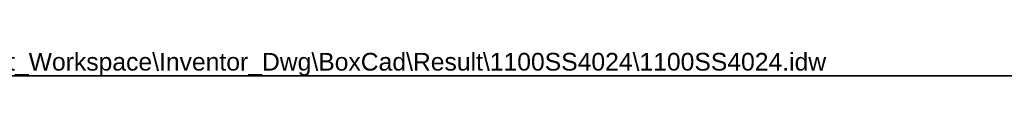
# Model space of a CAD drawing. Header units: inches. Extents: x 0.1 to 81.1, y -11 to 52.7.
# Tile 3 of 6: x 32.294 to 56.706, y 52.046 to 52.671. Entities that reach past the tile are written whole.
import ezdxf

# ---------------------------------------------------------------- set-up
doc = ezdxf.new("R2010")
doc.units = ezdxf.units.IN
doc.header["$LTSCALE"] = 4.869794
doc.header["$MEASUREMENT"] = 0
doc.layers.get('0').update_dxf_attribs({"lineweight": 25})
doc.layers.add('Sketch Geometry(ANSI)', color=7, linetype='Continuous', lineweight=25)
doc.layers.add('Symbols(ANSI)', color=7, linetype='Continuous', lineweight=25)
doc.styles.add('Current-ANSI', font='arial.ttf')

# ---------------------------------------------------------------- blocks, each defined once
blk = doc.blocks.new('Borders 12_EXM - B (Inch)')
at = {"layer": 'Sketch Geometry(ANSI)', "linetype": 'Continuous', "lineweight": 35}
blk.add_line((16.3979, 10.6915), (0.5229, 10.6915), dxfattribs=at)
at = {"layer": 'Symbols(ANSI)', "color": 7, "style": 'Current-ANSI'}
blk.add_attdef('FILENAME_AND_PATH_001', (6.1601, 10.7181), '', height=0.09, dxfattribs=at)

msp = doc.modelspace()

# ---------------------------------------------------------------- block references
at = {"xscale": 4.869794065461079, "yscale": 4.869794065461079, "zscale": 4.869794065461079}
msp.add_blockref('Borders 12_EXM - B (Inch)', (0, 0), dxfattribs=at).add_auto_attribs({'FILENAME_AND_PATH_001': 'C:\\Vault_Workspace\\Inventor_Dwg\\BoxCad\\Result\\1100SS4024\\1100SS4024.idw'})

doc.saveas('drawing.dxf')
